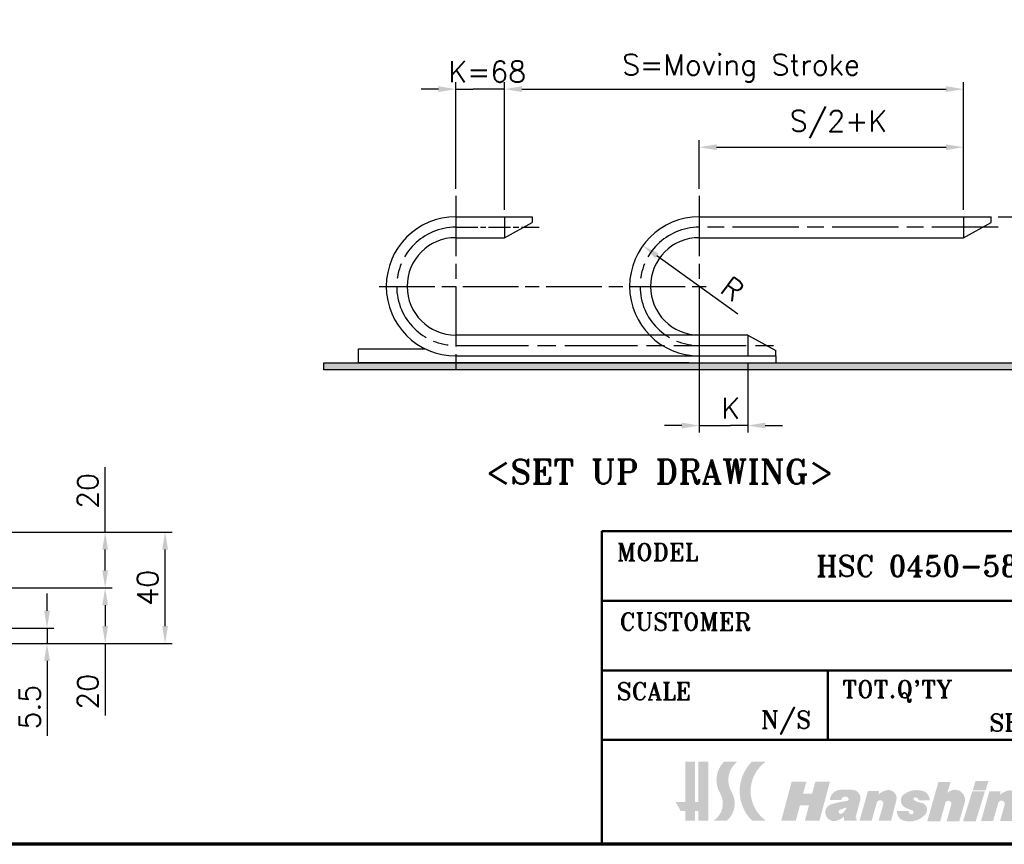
# Model space of a CAD drawing. Header units: millimetres. Extents: x 25 to 1025, y -820 to 1067.
# Tile 4 of 12: x 491 to 845, y 25 to 321. Entities that reach past the tile are written whole.
import ezdxf

# ---------------------------------------------------------------- set-up
doc = ezdxf.new("R2010")
doc.units = ezdxf.units.MM
doc.header["$LTSCALE"] = 2.5
doc.linetypes.add('CHAIN', pattern=[0.35429999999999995, 0.2362, -0.0295, 0.0591, -0.0295])
doc.layers.get('0').update_dxf_attribs({"lineweight": 25})
for name, color, linetype, lineweight in [('경계(ISO)', 7, 'Continuous', 70), ('기호(ISO)', 7, 'Continuous', 25), ('스케치 형상(ISO)', 7, 'Continuous', 25), ('제목(ISO)', 7, 'Continuous', 50), ('치수(ISO)', 7, 'Continuous', 25), ('해치 (ISO)', 3, 'Continuous', 18)]:
    doc.layers.add(name, color=color, linetype=linetype, lineweight=lineweight)
doc.styles.add('주 문자 (ISO)', font='tahoma.ttf')
doc.styles.add('한신 주석 텍스트', font='RomanT.shx')
doc.styles.add('한신치수', font='RomanS.shx')
doc.dimstyles.new('한신체인', dxfattribs={"dimscale": 2.5, "dimtxt": 3, "dimasz": 2.5, "dimexe": 1, "dimexo": 1, "dimgap": 1, "dimtad": 1, "dimrnd": 1e-08, "dimdsep": 46, "dimtxsty": '한신치수', "dimcen": 0.09, "dimdle": 10, "dimclrd": 3, "dimclre": 3, "dimclrt": 3, "dimazin": 2, "dimtfac": 1.168400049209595, "dimtmove": 0, "dimatfit": 3, "dimfxl": 0, "dimtolj": 1, "dimlwd": -1, "dimlwe": -1, "dimarcsym": 0})

# ---------------------------------------------------------------- blocks, each defined once
blk = doc.blocks.new('경계 도면틀')
at = {"layer": '경계(ISO)'}
blk.add_line((410, 10.00000000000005), (10, 10), dxfattribs=at)
blk = doc.blocks.new('제목 블록 한신체인 표제란')
at = {"layer": '해치 (ISO)'}
for points in [[(578.8855598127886, -133.0070913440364), (578.8855598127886, -127.2070913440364), (580.2855598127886, -127.2070913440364), (580.2855598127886, -133.0070913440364), (580.7855598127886, -133.0070913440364), (580.7855598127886, -127.2070913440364), (582.1855598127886, -127.2070913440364), (582.1855598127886, -135.7070913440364), (580.7855598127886, -135.7070913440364), (580.7855598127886, -134.3070913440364), (580.2855598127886, -134.3070913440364), (580.2855598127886, -135.7070913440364), (578.8855598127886, -135.7070913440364), (578.8855598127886, -134.3070913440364), (578.2361151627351, -134.3070913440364), (577.4855598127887, -133.0070913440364)], [(592.6855598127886, -135.7070913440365), (594.7855598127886, -135.7070913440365), (595.3750480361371, -133.5070913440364), (596.675048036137, -133.5070913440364), (596.0855598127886, -135.7070913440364), (598.1855598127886, -135.7070913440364), (599.6860752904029, -130.1070913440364), (597.5860752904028, -130.1070913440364), (597.1305616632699, -131.8070913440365), (595.8305616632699, -131.8070913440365), (596.2860752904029, -130.1070913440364), (594.186075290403, -130.1070913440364)], [(620.2216046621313, -131.3413157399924), (622.0747405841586, -131.3413157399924), (622.4906790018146, -129.9905162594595), (620.6375430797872, -129.9905162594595)], [(646.5809300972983, -131.2808247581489), (648.4340660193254, -131.2808247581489), (648.8500044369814, -129.930025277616), (646.9968685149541, -129.930025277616)], [(673.765548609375, -135.8005525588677), (678.0002387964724, -135.8005525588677), (678.4917728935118, -133.9995011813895), (676.2448087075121, -133.9995011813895), (677.2351065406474, -130.125030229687), (675.3144842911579, -130.125030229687)], [(618.8346897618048, -135.8005525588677), (620.6501352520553, -135.8005525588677), (621.9724967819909, -131.5060580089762), (620.1570512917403, -131.5060580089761)], [(647.0094606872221, -135.7400615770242), (645.1940151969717, -135.7400615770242), (646.5163767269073, -131.4455670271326), (648.3318222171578, -131.4455670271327)], [(666.2802856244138, -135.7400615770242), (668.0956620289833, -135.7400615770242), (668.6065279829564, -133.8681755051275), (666.7911515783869, -133.8681755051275)], [(688.7132258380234, -135.7400615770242), (686.8978494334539, -135.7400615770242), (687.408715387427, -133.8681755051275), (689.2240917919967, -133.8681755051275)]]:
    blk.add_hatch(color=7, dxfattribs=at).paths.add_polyline_path(points)
h = blk.add_hatch(color=7, dxfattribs=at)
edge = h.paths.add_edge_path()
edge.add_line((582.9855598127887, -135.7070913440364), (584.8855598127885, -135.7070913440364))
edge.add_arc((582.6992387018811, -133.2352499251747), 3.3, 311.4924651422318, 390.6839073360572)
edge.add_arc((588.396401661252, -129.8546860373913), 3.324641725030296, 127.2165836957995, 210.6839073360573, ccw=False)
edge.add_line((586.3855598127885, -127.2070913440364), (584.4855598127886, -127.2070913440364))
edge.add_arc((587.0701762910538, -129.8546860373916), 3.700000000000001, 134.310384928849, 210.3022662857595)
edge.add_arc((581.2855598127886, -133.2352499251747), 3, -55.48189215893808, 30.302266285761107, ccw=False)
h = blk.add_hatch(color=7, dxfattribs=at)
edge = h.paths.add_edge_path()
edge.add_line((588.4855598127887, -135.7070913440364), (590.4855598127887, -135.7070913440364))
edge.add_arc((593.4818074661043, -131.4570913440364), 5.200000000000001, 125.18381548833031, 234.81618451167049, ccw=False)
edge.add_line((590.4855598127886, -127.2070913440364), (588.4855598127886, -127.2070913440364))
edge.add_arc((592.6818074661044, -131.4570913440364), 5.972519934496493, 134.6353716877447, 225.3646283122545)
h = blk.add_hatch(color=7, dxfattribs=at)
edge = h.paths.add_edge_path()
edge.add_line((613.6845833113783, -135.8005525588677), (615.5446237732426, -135.8005525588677))
edge.add_line((615.5446237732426, -135.8005525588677), (616.294903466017, -133.1624995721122))
edge.add_arc((616.7190504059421, -133.2831297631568), 0.4409674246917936, -15.87610207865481, 164.1238979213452, ccw=False)
edge.add_line((617.1431973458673, -133.4037599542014), (616.4615336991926, -135.8005525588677))
edge.add_line((616.4615336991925, -135.8005525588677), (618.2954230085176, -135.8005525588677))
edge.add_line((618.2954230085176, -135.8005525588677), (618.9790811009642, -133.3967472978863))
edge.add_arc((617.446487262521, -132.7387792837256), 1.667862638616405, 336.7653479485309, 365.3220899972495)
edge.add_arc((617.6602325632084, -132.7188676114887), 1.453191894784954, 5.322089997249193, 138.548224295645)
edge.add_line((616.5710461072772, -131.7568699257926), (617.0351520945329, -130.125030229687))
edge.add_line((617.0351520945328, -130.125030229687), (615.2987393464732, -130.125030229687))
edge.add_line((615.2987393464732, -130.125030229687), (613.6845833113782, -135.8005525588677))
h = blk.add_hatch(color=7, dxfattribs=at)
edge = h.paths.add_edge_path()
edge.add_line((633.5626346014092, -132.260995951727), (635.3511772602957, -132.2609959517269))
edge.add_arc((633.7753765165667, -131.6827954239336), 1.678530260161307, 339.8506555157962, 415.660920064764)
edge.add_arc((633.3066156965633, -132.3689672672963), 2.509534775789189, 55.66092006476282, 102.5505225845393)
edge.add_arc((633.6964614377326, -134.1201387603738), 4.303575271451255, 102.5505225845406, 158.27268457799)
edge.add_arc((631.9639574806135, -133.4297347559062), 2.438574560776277, 158.2726845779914, 262.4542726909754)
edge.add_arc((632.0604522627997, -132.7012771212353), 3.173395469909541, 262.4542726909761, 348.8612562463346)
edge.add_line((635.1740681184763, -133.314331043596), (633.2825916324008, -133.314331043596))
edge.add_arc((630.7094698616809, -132.1543399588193), 2.822505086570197, 322.4703846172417, 335.73363402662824, ccw=False)
edge.add_arc((632.3360042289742, -133.4037599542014), 0.7714896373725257, 185.5092623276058, 322.4703846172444, ccw=False)
edge.add_arc((633.6840483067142, -133.2737381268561), 2.125789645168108, 120.84471607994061, 185.5092623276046, ccw=False)
edge.add_arc((632.8560371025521, -131.887197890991), 0.5108294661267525, 70.46878331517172, 120.8447160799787, ccw=False)
edge.add_arc((632.7552277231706, -132.1713826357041), 0.8123647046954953, -6.333282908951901, 70.4687833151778, ccw=False)
h = blk.add_hatch(color=7, dxfattribs=at)
edge = h.paths.add_edge_path()
edge.add_line((634.722217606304, -135.8005525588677), (636.5822580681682, -135.8005525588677))
edge.add_line((636.5822580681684, -135.8005525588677), (637.3325377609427, -133.1624995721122))
edge.add_arc((637.7566847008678, -133.2831297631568), 0.4409674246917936, -15.87610207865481, 164.1238979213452, ccw=False)
edge.add_line((638.1808316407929, -133.4037599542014), (637.4991679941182, -135.8005525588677))
edge.add_line((637.4991679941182, -135.8005525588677), (639.3330573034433, -135.8005525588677))
edge.add_line((639.3330573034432, -135.8005525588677), (640.0167153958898, -133.3967472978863))
edge.add_arc((638.4841215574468, -132.7387792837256), 1.667862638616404, 336.7653479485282, 365.3220899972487)
edge.add_arc((638.697866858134, -132.7188676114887), 1.453191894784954, 5.322089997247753, 138.548224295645)
edge.add_line((637.6086804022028, -131.7568699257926), (638.0727863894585, -130.125030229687))
edge.add_line((638.0727863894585, -130.125030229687), (636.336373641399, -130.125030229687))
edge.add_line((636.336373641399, -130.125030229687), (634.722217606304, -135.8005525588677))
h = blk.add_hatch(color=7, dxfattribs=at)
edge = h.paths.add_edge_path()
edge.add_line((659.7275868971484, -133.314331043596), (661.6190633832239, -133.314331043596))
edge.add_arc((658.5054475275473, -132.7012771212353), 3.173395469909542, 262.45427269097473, 348.8612562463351, ccw=False)
edge.add_arc((658.4089527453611, -133.4297347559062), 2.438574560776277, 158.2726845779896, 262.4542726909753, ccw=False)
edge.add_arc((660.1414567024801, -134.1201387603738), 4.303575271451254, 102.55052258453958, 158.2726845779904, ccw=False)
edge.add_arc((659.7516109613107, -132.3689672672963), 2.509534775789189, 55.66092006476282, 102.55052258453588, ccw=False)
edge.add_arc((660.2203717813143, -131.6827954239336), 1.678530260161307, -20.149344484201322, 55.660920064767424, ccw=False)
edge.add_line((661.7961725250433, -132.260995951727), (660.0076298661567, -132.260995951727))
edge.add_arc((659.2002229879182, -132.1713826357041), 0.8123647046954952, 353.6667170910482, 430.4687833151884)
edge.add_arc((659.3010323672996, -131.887197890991), 0.5108294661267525, 70.46878331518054, 120.8447160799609)
edge.add_arc((660.1290435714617, -133.2737381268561), 2.125789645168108, 120.8447160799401, 185.5092623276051)
edge.add_arc((658.7809994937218, -133.4037599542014), 0.7714896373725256, 185.5092623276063, 322.4703846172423)
edge.add_arc((657.1544651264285, -132.1543399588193), 2.822505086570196, 322.4703846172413, 335.7336340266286)
h = blk.add_hatch(color=7, dxfattribs=at)
edge = h.paths.add_edge_path()
edge.add_line((679.3100394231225, -131.4486201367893), (679.0344103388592, -132.5269996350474))
edge.add_line((679.0344103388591, -132.5269996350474), (679.7131174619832, -132.5269996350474))
edge.add_line((679.7131174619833, -132.5269996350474), (679.1722248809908, -134.6432039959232))
edge.add_arc((679.8751337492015, -134.8228644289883), 0.7255058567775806, 165.662409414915, 251.3911960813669)
edge.add_arc((680.6099023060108, -132.640653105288), 3.028098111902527, 251.3911960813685, 270)
edge.add_line((680.6099023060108, -135.6687512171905), (681.3118092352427, -135.6687512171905))
edge.add_line((681.3118092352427, -135.6687512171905), (681.6755039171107, -134.3992163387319))
edge.add_line((681.6755039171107, -134.3992163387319), (681.1657435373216, -134.3245827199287))
edge.add_arc((681.1954337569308, -134.1217934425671), 0.2049512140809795, 164.7348656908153, 261.6705490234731, ccw=False)
edge.add_line((680.9977136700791, -134.0678326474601), (681.4182302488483, -132.5269996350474))
edge.add_line((681.4182302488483, -132.5269996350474), (682.2451354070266, -132.5269996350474))
edge.add_line((682.2451354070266, -132.5269996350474), (682.5207644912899, -131.4486201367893))
edge.add_line((682.5207644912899, -131.4486201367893), (681.7147610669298, -131.4486201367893))
edge.add_line((681.7147610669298, -131.4486201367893), (682.0759887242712, -130.125030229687))
edge.add_line((682.0759887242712, -130.125030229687), (680.3384307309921, -130.125030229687))
edge.add_line((680.3384307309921, -130.125030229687), (679.9772030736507, -131.4486201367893))
edge.add_line((679.9772030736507, -131.4486201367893), (679.3100394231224, -131.4486201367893))
h = blk.add_hatch(color=7, dxfattribs=at)
edge = h.paths.add_edge_path(flags=0)
edge.add_arc((684.6264105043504, -133.1862671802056), 0.3790689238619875, 27.34228327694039, 108.5514228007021)
edge.add_arc((684.7946125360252, -133.6874746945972), 0.9077473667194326, 108.5514228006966, 206.0994410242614)
edge.add_arc((684.2850646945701, -133.9370934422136), 0.3403422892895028, 206.0994410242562, 280.5532295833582)
edge.add_arc((684.1874692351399, -133.4132320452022), 0.8732171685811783, 280.5532295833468, 387.3422832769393)
edge = h.paths.add_edge_path()
edge.add_line((684.6563119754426, -135.7400615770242), (686.2760035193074, -135.7400615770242))
edge.add_line((686.2760035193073, -135.7400615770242), (687.7221566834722, -130.0927596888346))
edge.add_line((687.7221566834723, -130.0927596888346), (686.0012344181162, -130.0927596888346))
edge.add_line((686.001234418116, -130.0927596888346), (685.5738834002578, -131.887197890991))
edge.add_arc((684.4507949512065, -132.7248882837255), 1.401089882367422, 36.7185598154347, 127.3581428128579)
edge.add_arc((686.0316001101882, -134.7956290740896), 4.006260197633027, 127.3581428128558, 167.6690583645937)
edge.add_arc((683.6852413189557, -134.2827126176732), 1.604493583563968, 167.6690583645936, 229.9230846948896)
edge.add_arc((683.3275389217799, -134.70784540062), 1.048895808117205, 229.9230846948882, 280.231560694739)
edge.add_arc((682.9796211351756, -132.7802923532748), 3.007596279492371, 280.2315606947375, 306.9859048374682)
edge.add_line((684.78904680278, -135.1827107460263), (684.6563119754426, -135.7400615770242))
h = blk.add_hatch(color=7, dxfattribs=at)
edge = h.paths.add_edge_path(flags=0)
edge.add_arc((600.3067236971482, -133.1335576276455), 1.907582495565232, 306.1770774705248, 339.9442206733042)
edge.add_line((602.098628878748, -133.7877340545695), (601.1449978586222, -134.1332632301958))
edge.add_arc((601.2502898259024, -134.4238600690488), 0.3090840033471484, 109.9169737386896, 306.1770774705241)
edge = h.paths.add_edge_path()
edge.add_line((601.7162282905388, -135.7070913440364), (603.4903233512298, -135.7070913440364))
edge.add_line((603.4903233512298, -135.7070913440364), (603.5539582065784, -135.4696028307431))
edge.add_arc((603.6109261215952, -135.2569956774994), 0.2201071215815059, 165.0000000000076, 254.9999999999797, ccw=False)
edge.add_line((603.3983189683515, -135.2000277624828), (604.0416792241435, -132.7989746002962))
edge.add_arc((602.8679866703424, -132.4844846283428), 1.21509594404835, 345.0000000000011, 450)
edge.add_line((602.8679866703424, -131.2693886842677), (601.2580183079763, -131.2693886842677))
edge.add_arc((601.2580183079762, -132.8461382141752), 1.576749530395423, 90, 175.5251169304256)
edge.add_line((599.6860752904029, -132.7231169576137), (601.3167631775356, -132.7231169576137))
edge.add_arc((601.8643550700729, -132.7842949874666), 0.5509987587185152, 22.510015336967, 173.6252393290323, ccw=False)
edge.add_arc((602.1897205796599, -132.6494575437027), 0.1988001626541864, -81.62602272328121, 22.510015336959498, ccw=False)
edge.add_arc((604.9439698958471, -151.3599966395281), 18.71336953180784, 98.37397727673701, 105.5458744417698)
edge.add_arc((600.2597206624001, -134.5215042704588), 1.235468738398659, 105.5458744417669, 281.281709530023)
edge.add_arc((599.998998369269, -133.2145454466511), 2.568179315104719, 281.2817095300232, 311.963461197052)
edge.add_line((601.7162282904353, -135.124170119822), (601.7162282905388, -135.7070913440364))
h = blk.add_hatch(color=7, dxfattribs=at)
edge = h.paths.add_edge_path()
edge.add_line((605.1586295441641, -131.4486853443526), (606.7671673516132, -131.4486853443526))
edge.add_line((606.7671673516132, -131.4486853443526), (606.6652177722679, -131.9244500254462))
edge.add_arc((608.605409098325, -134.3057543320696), 3.07163679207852, 105.45909696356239, 129.1717679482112, ccw=False)
edge.add_arc((608.1001631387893, -132.478832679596), 1.176137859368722, -14.337590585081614, 105.45909696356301, ccw=False)
edge.add_line((609.2396683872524, -132.7700852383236), (608.4889824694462, -135.7070913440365))
edge.add_line((608.4889824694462, -135.7070913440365), (606.691542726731, -135.7070913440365))
edge.add_line((606.691542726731, -135.7070913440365), (607.3788648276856, -133.2904030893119))
edge.add_arc((606.8927341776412, -133.2619131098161), 0.4869647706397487, 356.645982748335, 524.1238979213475)
edge.add_line((606.4243444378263, -133.1286999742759), (605.6910329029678, -135.7070913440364))
edge.add_line((605.6910329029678, -135.7070913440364), (603.9475107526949, -135.7070913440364))
edge.add_line((603.9475107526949, -135.7070913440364), (605.1586295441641, -131.4486853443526))
h = blk.add_hatch(color=7, dxfattribs=at)
edge = h.paths.add_edge_path()
edge.add_arc((611.3997763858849, -134.4040966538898), 0.3919692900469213, 165.4696428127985, 269.3199450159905)
edge.add_arc((611.3988223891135, -134.4844687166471), 0.311591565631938, 269.3199450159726, 434.6146394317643)
edge.add_arc((613.0627926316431, -128.4374284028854), 5.960209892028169, 244.87448421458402, 254.6146394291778, ccw=False)
edge.add_arc((611.0078744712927, -132.8191281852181), 1.120583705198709, 127.0220652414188, 244.8744842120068, ccw=False)
edge.add_arc((612.1647565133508, -134.3531330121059), 3.041923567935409, 69.38153505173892, 127.02206524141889, ccw=False)
edge.add_arc((612.9105084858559, -132.3710318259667), 0.9241721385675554, 51.52788990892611, 69.38153505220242, ccw=False)
edge.add_arc((612.5718010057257, -132.7972711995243), 1.468600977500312, -0.06645623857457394, 51.527889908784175, ccw=False)
edge.add_line((614.0404009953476, -132.7989746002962), (612.5032463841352, -132.7989746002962))
edge.add_arc((611.6510760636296, -133.2080407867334), 0.9452668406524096, 25.64234092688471, 62.04913768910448)
edge.add_arc((611.9776971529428, -132.592482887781), 0.2484219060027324, 62.04913768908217, 242.0491376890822)
edge.add_arc((613.2824919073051, -130.1334355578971), 3.032196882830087, 242.0491376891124, 261.0483130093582)
edge.add_arc((612.6533373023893, -134.127556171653), 1.011172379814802, -41.773389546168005, 81.04831300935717, ccw=False)
edge.add_arc((611.139988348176, -132.7757302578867), 3.040373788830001, 254.6106971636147, 318.22661045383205, ccw=False)
edge.add_arc((610.6905958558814, -134.4084299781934), 1.346956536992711, 175.6282231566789, 254.6106971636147, ccw=False)
edge.add_line((609.3475583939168, -134.3057543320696), (611.0203442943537, -134.3057543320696))
h = blk.add_hatch(color=7, dxfattribs=at)
edge = h.paths.add_edge_path()
edge.add_arc((624.3588127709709, -133.3100800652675), 0.4869647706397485, 356.6459827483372, 524.1238979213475)
edge.add_line((623.890423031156, -133.1768669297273), (623.1571114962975, -135.7552582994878))
edge.add_line((623.1571114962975, -135.7552582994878), (621.4135893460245, -135.7552582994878))
edge.add_line((621.4135893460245, -135.7552582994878), (622.6247081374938, -131.496852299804))
edge.add_line((622.6247081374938, -131.496852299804), (624.233245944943, -131.496852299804))
edge.add_line((624.233245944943, -131.496852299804), (624.1312963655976, -131.9726169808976))
edge.add_arc((626.0714876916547, -134.353921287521), 3.07163679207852, 105.45909696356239, 129.1717679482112, ccw=False)
edge.add_arc((625.5662417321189, -132.5269996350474), 1.176137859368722, -14.337590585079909, 105.45909696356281, ccw=False)
edge.add_line((626.7057469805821, -132.818252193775), (625.955061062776, -135.7552582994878))
edge.add_line((625.955061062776, -135.7552582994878), (624.1576213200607, -135.7552582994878))
edge.add_line((624.1576213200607, -135.7552582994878), (624.8449434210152, -133.3385700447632))
h = blk.add_hatch(color=7, dxfattribs=at)
edge = h.paths.add_edge_path(flags=0)
edge.add_arc((641.609778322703, -133.1335576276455), 1.907582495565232, 306.1770774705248, 339.9442206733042)
edge.add_line((643.4016835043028, -133.7877340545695), (642.4480524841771, -134.1332632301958))
edge.add_arc((642.5533444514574, -134.4238600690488), 0.3090840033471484, 109.9169737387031, 306.1770774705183)
edge = h.paths.add_edge_path()
edge.add_arc((644.1710412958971, -132.4844846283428), 1.215095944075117, 345.0000000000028, 450)
edge.add_line((644.1710412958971, -131.2693886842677), (642.561072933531, -131.2693886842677))
edge.add_arc((642.5610729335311, -132.8461382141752), 1.576749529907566, 90, 175.5251169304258)
edge.add_line((640.9891299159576, -132.7231169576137), (642.6198178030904, -132.7231169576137))
edge.add_arc((643.1674096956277, -132.7842949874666), 0.5509987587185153, 22.510015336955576, 173.6252393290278, ccw=False)
edge.add_arc((643.4927752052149, -132.6494575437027), 0.1988001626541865, -81.62602272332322, 22.51001533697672, ccw=False)
edge.add_arc((646.247024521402, -151.3599966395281), 18.71336953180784, 98.3739772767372, 105.54587444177)
edge.add_arc((641.562775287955, -134.5215042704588), 1.235468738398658, 105.5458744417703, 281.2817095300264)
edge.add_arc((641.3020529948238, -133.2145454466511), 2.568179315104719, 281.2817095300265, 311.9634611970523)
edge.add_line((643.0192829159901, -135.124170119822), (643.0192829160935, -135.7070913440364))
edge.add_line((643.0192829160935, -135.7070913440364), (644.7933779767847, -135.7070913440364))
edge.add_line((644.7933779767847, -135.7070913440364), (644.8570128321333, -135.4696028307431))
edge.add_arc((644.91398074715, -135.2569956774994), 0.2201071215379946, 165.0000000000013, 254.9999999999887, ccw=False)
edge.add_line((644.7013735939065, -135.2000277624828), (645.3447338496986, -132.7989746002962))
h = blk.add_hatch(color=7, dxfattribs=at)
edge = h.paths.add_edge_path()
edge.add_line((648.9385564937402, -131.4236890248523), (650.5470943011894, -131.4236890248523))
edge.add_line((650.5470943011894, -131.4236890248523), (650.4451447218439, -131.8994537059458))
edge.add_arc((652.3415039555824, -134.3158092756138), 3.071636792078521, 102.67578741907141, 128.124872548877, ccw=False)
edge.add_arc((651.9255671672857, -132.4665086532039), 1.176137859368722, -14.33759058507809, 102.67578741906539, ccw=False)
edge.add_line((653.065072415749, -132.7577612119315), (652.3143864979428, -135.6947673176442))
edge.add_line((652.3143864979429, -135.6947673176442), (650.5169467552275, -135.6947673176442))
edge.add_line((650.5169467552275, -135.6947673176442), (651.1784601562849, -133.2708874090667))
edge.add_arc((650.6929345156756, -133.2334769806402), 0.4869647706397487, 355.5939858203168, 524.7348656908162)
edge.add_line((650.2231509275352, -133.1052659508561), (649.5164369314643, -135.6947673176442))
edge.add_line((649.5164369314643, -135.6947673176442), (647.7729147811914, -135.6947673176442))
edge.add_line((647.7729147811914, -135.6947673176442), (648.9385564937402, -131.4236890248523))
h = blk.add_hatch(color=7, dxfattribs=at)
edge = h.paths.add_edge_path(flags=0)
edge.add_arc((663.9011787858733, -134.196402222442), 0.3638277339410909, 206.8671796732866, 308.4014125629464)
edge.add_arc((663.030687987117, -133.0981717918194), 1.76520716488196, 308.4014125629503, 371.1188355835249)
edge.add_arc((664.3622503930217, -132.836475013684), 0.408172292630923, 11.11883558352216, 118.2068095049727)
edge.add_arc((664.8372868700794, -133.7221615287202), 1.41320973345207, 118.2068095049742, 206.8671796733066)
edge = h.paths.add_edge_path()
edge.add_arc((662.8923265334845, -134.6430659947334), 1.099325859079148, 193.9185153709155, 245.2402045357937)
edge.add_arc((663.6308429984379, -133.0418200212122), 2.86267359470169, 245.2402045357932, 361.4115331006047)
edge.add_arc((664.7069778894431, -133.0153031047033), 1.786212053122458, 1.411533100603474, 89.82538728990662)
edge.add_arc((664.7033849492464, -134.1942532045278), 2.965167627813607, 89.82538728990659, 193.9185153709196)
h = blk.add_hatch(color=7, dxfattribs=at)
edge = h.paths.add_edge_path()
edge.add_line((669.3401537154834, -133.8849666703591), (671.0830371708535, -133.8849666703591))
edge.add_line((671.0830371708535, -133.8849666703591), (670.6591633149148, -135.4381012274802))
edge.add_arc((668.7025333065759, -134.9041073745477), 2.028188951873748, 264.33877723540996, 344.73486569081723, ccw=False)
edge.add_line((668.5024600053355, -136.9224039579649), (668.7990433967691, -136.1315149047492))
edge.add_arc((668.5803458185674, -135.134831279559), 1.020395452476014, 282.3760056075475, 338.4014193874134)
edge.add_line((669.5290948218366, -135.5104403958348), (668.730601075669, -135.5104403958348))
edge.add_line((668.730601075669, -135.5104403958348), (669.3401537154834, -133.8849666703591))
at = {"layer": '제목(ISO)'}
for p, q in [((566.8855598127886, -139.1020667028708), (566.8855598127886, -94.10206670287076)), ((566.8855598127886, -94.10206670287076), (696.8855598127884, -94.1020667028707)), ((664.3855598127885, -94.10206670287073), (664.3855598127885, -124.1020667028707)), ((696.8855598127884, -94.1020667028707), (696.8855598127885, -139.1020667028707)), ((566.8855598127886, -104.1020667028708), (696.8855598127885, -104.1020667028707)), ((631.8855598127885, -104.1020667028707), (631.8855598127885, -124.1020667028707)), ((566.8855598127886, -114.1020667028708), (696.8855598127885, -114.1020667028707)), ((599.3855598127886, -114.1020667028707), (599.3855598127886, -124.1020667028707)), ((566.8855598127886, -124.1020667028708), (696.8855598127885, -124.1020667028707)), ((696.8855598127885, -139.1020667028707), (566.8855598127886, -139.1020667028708))]:
    blk.add_line(p, q, dxfattribs=at)
at = {"layer": '제목(ISO)', "attachment_point": 5, "style": '주 문자 (ISO)'}
for s, insert, char_height in [('\\fRomanT|b0|i0;\\H2.5000;MODEL', (574.8855598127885, -97.10206670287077), 2.5), ('\\fRomanT|b0|i0;\\H2.5000;APPR. BY', (675.3855598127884, -97.10206670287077), 2.5), ('\\fRomanT|b0|i0;\\H3.0000;HSC 0450-58C 150R', (619.8855598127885, -99.10206670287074), 3.00000011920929), ('\\fRomanT|b0|i0;\\H2.5000;CUSTOMER', (578.8855598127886, -107.1020667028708), 2.5), ('\\fRomanT|b0|i0;\\H2.5000;DATE', (637.8855598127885, -107.1020667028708), 2.5), ('\\fRomanT|b0|i0;\\H2.5000;CHECKED BY', (678.3855598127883, -107.1020667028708), 2.5), ('\\fRomanT|b0|i0;\\H2.9928;2015-10-15', (649.3855598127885, -111.6020667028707), 2.992753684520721), ('\\fRomanT|b0|i0;\\H2.5000;SCALE', (574.3855598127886, -117.1020667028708), 2.5), ("\\fRomanT|b0|i0;\\H2.5000;TOT.Q'TY", (609.3855598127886, -117.1020667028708), 2.5), ('\\fRomanT|b0|i0;\\H2.5000;WEIGHT', (640.3855598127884, -117.1020667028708), 2.5), ('\\fRomanT|b0|i0;\\H2.5000;DWN BY', (673.8855598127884, -117.1020667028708), 2.5), ('\\fRomanT|b0|i0;\\H2.5000;N/S', (593.3855598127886, -121.6020667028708), 2.5), ('\\fRomanT|b0|i0;\\H2.5000;SET', (625.8855598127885, -121.6020667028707), 2.5), ('\\fRomanT|b0|i0;\\H2.5000;KG', (658.3855598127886, -121.6020667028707), 2.5)]:
    blk.add_mtext(s, dxfattribs=dict(at, insert=insert, char_height=char_height))
blk = doc.blocks.new('*D12')
at = {"layer": 'Defpoints', "color": 0, "transparency": 16777216}
for p in [(714.7369080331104, 240.1419430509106), (734.9999590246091, 225.4992395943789)]:
    blk.add_point(p, dxfattribs=at)
at = {"layer": '치수(ISO)', "color": 3, "transparency": 16777216}
blk.add_line((748.8637067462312, 215.4808693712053), (719.802670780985, 236.4812671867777), dxfattribs=at)
blk.add_solid([(720.4127834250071, 237.3255609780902), (719.1925581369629, 235.6369733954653), (714.7369080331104, 240.1419430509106)], dxfattribs=at)
at = {"layer": '치수(ISO)', "color": 3, "transparency": 16777216, "insert": (744.8533704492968, 226.089941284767), "char_height": 7.5, "attachment_point": 5, "rotation": 324.1469675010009, "style": '한신치수'}
blk.add_mtext('\\A1; R', dxfattribs=at)
blk = doc.blocks.new('*D13')
at = {"layer": 'Defpoints', "color": 0, "transparency": 16777216}
for p in [(734.9999590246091, 200.4992395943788), (752.4999590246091, 200.4992395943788), (752.4999590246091, 175.4992395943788)]:
    blk.add_point(p, dxfattribs=at)
at = {"layer": '치수(ISO)', "color": 3, "transparency": 16777216}
for p, q in [((734.9999590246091, 197.9992395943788), (734.9999590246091, 172.9992395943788)), ((752.4999590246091, 197.9992395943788), (752.4999590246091, 172.9992395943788)), ((728.7499590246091, 175.4992395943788), (722.4999590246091, 175.4992395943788)), ((734.9999590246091, 175.4992395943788), (741.2499590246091, 175.4992395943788)), ((741.2499590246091, 175.4992395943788), (746.2499590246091, 175.4992395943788)), ((752.4999590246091, 175.4992395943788), (746.2499590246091, 175.4992395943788)), ((758.7499590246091, 175.4992395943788), (764.9999590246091, 175.4992395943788))]:
    blk.add_line(p, q, dxfattribs=at)
for points in [[(728.7499590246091, 176.5409062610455), (728.7499590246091, 174.4575729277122), (734.9999590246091, 175.4992395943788)], [(758.7499590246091, 176.5409062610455), (758.7499590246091, 174.4575729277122), (752.4999590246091, 175.4992395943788)]]:
    blk.add_solid(points, dxfattribs=at)
at = {"layer": '치수(ISO)', "color": 3, "transparency": 16777216, "insert": (743.7499590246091, 181.7492395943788), "char_height": 7.5, "attachment_point": 5, "style": '한신치수'}
blk.add_mtext('\\A1; K', dxfattribs=at)
blk = doc.blocks.new('*D14')
at = {"layer": 'Defpoints', "color": 0, "transparency": 16777216}
for p in [(839.9999590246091, 250.4992395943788), (872.2283837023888, 250.4992395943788), (862.4999590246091, 197.9992395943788)]:
    blk.add_point(p, dxfattribs=at)
at = {"layer": '치수(ISO)', "color": 3, "transparency": 16777216}
for p, q in [((842.4999590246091, 250.4992395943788), (874.7283837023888, 250.4992395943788)), ((872.2283837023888, 204.2492395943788), (872.2283837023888, 244.2492395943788)), ((864.9999590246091, 197.9992395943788), (874.7283837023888, 197.9992395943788))]:
    blk.add_line(p, q, dxfattribs=at)
for points in [[(871.1867170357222, 244.2492395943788), (873.2700503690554, 244.2492395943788), (872.2283837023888, 250.4992395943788)], [(871.1867170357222, 204.2492395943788), (873.2700503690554, 204.2492395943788), (872.2283837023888, 197.9992395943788)]]:
    blk.add_solid(points, dxfattribs=at)
at = {"layer": '치수(ISO)', "color": 3, "transparency": 16777216, "insert": (865.9783837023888, 224.2492395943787), "char_height": 7.5, "attachment_point": 5, "rotation": 90, "style": '한신치수'}
blk.add_mtext('\\A1; H', dxfattribs=at)
blk = doc.blocks.new('*D15')
at = {"layer": 'Defpoints', "color": 0, "transparency": 16777216}
for p in [(647.4999590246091, 296.3837923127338), (647.4999590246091, 257.9992395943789), (664.9999590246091, 250.4992395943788)]:
    blk.add_point(p, dxfattribs=at)
at = {"layer": '치수(ISO)', "color": 3, "transparency": 16777216}
for p, q in [((647.4999590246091, 260.4992395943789), (647.4999590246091, 298.8837923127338)), ((664.9999590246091, 252.9992395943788), (664.9999590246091, 298.8837923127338)), ((641.2499590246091, 296.3837923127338), (634.9999590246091, 296.3837923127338)), ((647.4999590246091, 296.3837923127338), (653.7499590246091, 296.3837923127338)), ((658.7499590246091, 296.3837923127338), (653.7499590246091, 296.3837923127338)), ((664.9999590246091, 296.3837923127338), (658.7499590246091, 296.3837923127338)), ((671.2499590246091, 296.3837923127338), (677.4999590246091, 296.3837923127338))]:
    blk.add_line(p, q, dxfattribs=at)
for points in [[(641.2499590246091, 297.4254589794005), (641.2499590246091, 295.3421256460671), (647.4999590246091, 296.3837923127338)], [(671.2499590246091, 297.4254589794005), (671.2499590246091, 295.3421256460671), (664.9999590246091, 296.3837923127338)]]:
    blk.add_solid(points, dxfattribs=at)
at = {"layer": '치수(ISO)', "color": 3, "transparency": 16777216, "insert": (656.2499590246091, 302.6337923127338), "char_height": 7.5, "attachment_point": 5, "style": '한신치수'}
blk.add_mtext('\\A1; K=68', dxfattribs=at)
blk = doc.blocks.new('*D16')
at = {"layer": 'Defpoints', "color": 0, "transparency": 16777216}
for p in [(829.9999590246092, 275.4992395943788), (734.9999590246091, 257.9992395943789), (829.9999590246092, 250.4992395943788)]:
    blk.add_point(p, dxfattribs=at)
at = {"layer": '치수(ISO)', "color": 3, "transparency": 16777216}
for p, q in [((734.9999590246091, 260.4992395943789), (734.9999590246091, 277.9992395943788)), ((829.9999590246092, 252.9992395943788), (829.9999590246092, 277.9992395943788)), ((741.2499590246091, 275.4992395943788), (823.7499590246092, 275.4992395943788))]:
    blk.add_line(p, q, dxfattribs=at)
for points in [[(741.2499590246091, 276.5409062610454), (741.2499590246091, 274.4575729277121), (734.9999590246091, 275.4992395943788)], [(823.7499590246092, 276.5409062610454), (823.7499590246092, 274.4575729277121), (829.9999590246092, 275.4992395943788)]]:
    blk.add_solid(points, dxfattribs=at)
at = {"layer": '치수(ISO)', "color": 3, "transparency": 16777216, "insert": (782.4999590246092, 283.7135253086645), "char_height": 7.5, "attachment_point": 5, "style": '한신치수'}
blk.add_mtext('\\A1; S/2+K', dxfattribs=at)
blk = doc.blocks.new('*D19')
at = {"layer": 'Defpoints', "color": 0, "transparency": 16777216}
for p in [(383.2606648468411, 117.1581150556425), (521.4402898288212, 117.1581150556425), (463.1529689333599, 97.15811505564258)]:
    blk.add_point(p, dxfattribs=at)
at = {"layer": '치수(ISO)', "color": 3, "transparency": 16777216}
for p, q in [((385.7606648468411, 117.1581150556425), (523.9402898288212, 117.1581150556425)), ((521.4402898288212, 110.9081150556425), (521.4402898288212, 103.4081150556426)), ((465.6529689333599, 97.15811505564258), (523.9402898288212, 97.15811505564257)), ((521.4402898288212, 97.15811505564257), (521.4402898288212, 71.24155134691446))]:
    blk.add_line(p, q, dxfattribs=at)
for points in [[(520.3986231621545, 110.9081150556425), (522.4819564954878, 110.9081150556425), (521.4402898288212, 117.1581150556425)], [(520.3986231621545, 103.4081150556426), (522.4819564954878, 103.4081150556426), (521.4402898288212, 97.15811505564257)]]:
    blk.add_solid(points, dxfattribs=at)
at = {"layer": '치수(ISO)', "color": 3, "transparency": 16777216, "insert": (515.1902898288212, 79.81297991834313), "char_height": 7.5, "attachment_point": 5, "rotation": 90, "style": '한신치수'}
blk.add_mtext('\\A1;20', dxfattribs=at)
blk = doc.blocks.new('*D21')
at = {"layer": 'Defpoints', "color": 0, "transparency": 16777216}
for p in [(463.1529689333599, 102.6581150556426), (463.1529689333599, 97.15811505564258), (500.5344851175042, 97.15811505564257)]:
    blk.add_point(p, dxfattribs=at)
at = {"layer": '치수(ISO)', "color": 3, "transparency": 16777216}
for p, q in [((500.5344851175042, 108.9081150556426), (500.5344851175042, 115.1581150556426)), ((465.6529689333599, 102.6581150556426), (503.0344851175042, 102.6581150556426)), ((500.5344851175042, 102.6581150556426), (500.5344851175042, 97.15811505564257)), ((465.6529689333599, 97.15811505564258), (503.0344851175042, 97.15811505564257)), ((500.5344851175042, 90.90811505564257), (500.5344851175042, 63.94382934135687))]:
    blk.add_line(p, q, dxfattribs=at)
for points in [[(499.4928184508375, 108.9081150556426), (501.5761517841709, 108.9081150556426), (500.5344851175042, 102.6581150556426)], [(499.4928184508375, 90.90811505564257), (501.5761517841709, 90.90811505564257), (500.5344851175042, 97.15811505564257)]]:
    blk.add_solid(points, dxfattribs=at)
at = {"layer": '치수(ISO)', "color": 3, "transparency": 16777216, "insert": (494.2844851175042, 74.3009721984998), "char_height": 7.5, "attachment_point": 5, "rotation": 90, "style": '한신치수'}
blk.add_mtext('\\A1;5.5', dxfattribs=at)
blk = doc.blocks.new('*D39')
at = {"layer": 'Defpoints', "color": 0, "transparency": 16777216}
for p in [(401.1529689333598, 137.1581150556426), (521.4402898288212, 137.1581150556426), (412.6529689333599, 117.1581150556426)]:
    blk.add_point(p, dxfattribs=at)
at = {"layer": '치수(ISO)', "color": 3, "transparency": 16777216}
for p, q in [((521.4402898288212, 137.1581150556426), (521.4402898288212, 160.5509721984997)), ((403.6529689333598, 137.1581150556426), (523.9402898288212, 137.1581150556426)), ((521.4402898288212, 123.4081150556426), (521.4402898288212, 130.9081150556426)), ((415.1529689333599, 117.1581150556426), (523.9402898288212, 117.1581150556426))]:
    blk.add_line(p, q, dxfattribs=at)
for points in [[(520.3986231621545, 130.9081150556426), (522.4819564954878, 130.9081150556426), (521.4402898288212, 137.1581150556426)], [(520.3986231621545, 123.4081150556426), (522.4819564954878, 123.4081150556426), (521.4402898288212, 117.1581150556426)]]:
    blk.add_solid(points, dxfattribs=at)
at = {"layer": '치수(ISO)', "color": 3, "transparency": 16777216, "insert": (515.1902898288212, 151.9795436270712), "char_height": 7.5, "attachment_point": 5, "rotation": 90, "style": '한신치수'}
blk.add_mtext('\\A1;20', dxfattribs=at)
blk = doc.blocks.new('*D40')
at = {"layer": 'Defpoints', "color": 0, "transparency": 16777216}
for p in [(401.1529689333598, 137.1581150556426), (542.9765983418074, 137.1581150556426), (463.1529689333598, 97.15811505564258)]:
    blk.add_point(p, dxfattribs=at)
at = {"layer": '치수(ISO)', "color": 3, "transparency": 16777216}
for p, q in [((403.6529689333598, 137.1581150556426), (545.4765983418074, 137.1581150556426)), ((542.9765983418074, 103.4081150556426), (542.9765983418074, 130.9081150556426)), ((465.6529689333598, 97.15811505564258), (545.4765983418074, 97.15811505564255))]:
    blk.add_line(p, q, dxfattribs=at)
for points in [[(541.9349316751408, 130.9081150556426), (544.018265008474, 130.9081150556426), (542.9765983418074, 137.1581150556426)], [(541.9349316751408, 103.4081150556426), (544.018265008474, 103.4081150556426), (542.9765983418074, 97.15811505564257)]]:
    blk.add_solid(points, dxfattribs=at)
at = {"layer": '치수(ISO)', "color": 3, "transparency": 16777216, "insert": (536.7265983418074, 117.1581150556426), "char_height": 7.5, "attachment_point": 5, "rotation": 90, "style": '한신치수'}
blk.add_mtext('\\A1;40', dxfattribs=at)
blk = doc.blocks.new('*D49')
at = {"layer": 'Defpoints', "color": 0, "transparency": 16777216}
for p in [(829.9999590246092, 296.3837923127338), (664.9999590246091, 250.4992395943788), (829.9999590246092, 250.4992395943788)]:
    blk.add_point(p, dxfattribs=at)
at = {"layer": '치수(ISO)', "color": 3, "transparency": 16777216}
for p, q in [((664.9999590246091, 252.9992395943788), (664.9999590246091, 298.8837923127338)), ((829.9999590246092, 252.9992395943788), (829.9999590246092, 298.8837923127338)), ((671.2499590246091, 296.3837923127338), (823.7499590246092, 296.3837923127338))]:
    blk.add_line(p, q, dxfattribs=at)
for points in [[(671.2499590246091, 297.4254589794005), (671.2499590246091, 295.3421256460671), (664.9999590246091, 296.3837923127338)], [(823.7499590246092, 297.4254589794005), (823.7499590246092, 295.3421256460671), (829.9999590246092, 296.3837923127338)]]:
    blk.add_solid(points, dxfattribs=at)
at = {"layer": '치수(ISO)', "color": 3, "transparency": 16777216, "insert": (747.4999590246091, 303.8837923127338), "char_height": 7.5, "attachment_point": 5, "style": '한신치수'}
blk.add_mtext('\\A1; S=Moving Stroke', dxfattribs=at)

msp = doc.modelspace()

# ---------------------------------------------------------------- hatches: boundary and pattern name
at = {"layer": '해치 (ISO)'}
msp.add_hatch(color=7, dxfattribs=at).paths.add_polyline_path([(599.9999590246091, 197.9992395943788), (599.9999590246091, 195.4992395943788), (862.4999590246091, 195.4992395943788), (862.4999590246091, 197.9992395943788)])

# ---------------------------------------------------------------- linework, layer by layer
at = {"layer": '스케치 형상(ISO)', "color": 1, "linetype": 'CHAIN', "ltscale": 36.69207000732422}
for p, q in [((647.4999590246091, 257.9992395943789), (647.4999590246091, 192.9992395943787)), ((734.9999590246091, 257.9992395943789), (734.9999590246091, 192.9992395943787))]:
    msp.add_line(p, q, dxfattribs=at)
at = {"layer": '스케치 형상(ISO)'}
for p, q in [((647.4999590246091, 250.4992395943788), (674.9999590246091, 250.4992395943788)), ((647.4999590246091, 250.4992395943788), (647.4999590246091, 242.9992395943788)), ((664.9999590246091, 250.4992395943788), (664.9999590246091, 242.9992395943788)), ((664.9999590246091, 242.9992395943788), (674.9999590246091, 248.4992395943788)), ((674.9999590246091, 250.4992395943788), (674.9999590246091, 248.4992395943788)), ((734.9999590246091, 250.4992395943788), (839.9999590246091, 250.4992395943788)), ((829.9999590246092, 250.4992395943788), (829.9999590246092, 242.9992395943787)), ((829.9999590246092, 242.9992395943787), (839.9999590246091, 248.4992395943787)), ((839.9999590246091, 248.4992395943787), (839.9999590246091, 250.4992395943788)), ((647.4999590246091, 242.9992395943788), (664.9999590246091, 242.9992395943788)), ((734.9999590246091, 242.9992395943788), (829.9999590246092, 242.9992395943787)), ((752.4999590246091, 207.9992395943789), (647.4999590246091, 207.9992395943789)), ((734.9999590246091, 207.9992395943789), (734.9999590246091, 200.4992395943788)), ((752.4999590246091, 207.9992395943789), (752.4999590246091, 200.4992395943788)), ((752.4999590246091, 207.9992395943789), (762.4999590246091, 202.4992395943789)), ((612.4999590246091, 197.9992395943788), (612.4999590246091, 202.9992395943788)), ((612.4999590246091, 202.9992395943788), (636.6027116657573, 202.9992395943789)), ((762.4999590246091, 200.4992395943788), (762.4999590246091, 202.4992395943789)), ((647.4999590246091, 200.4992395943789), (762.4999590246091, 200.4992395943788)), ((762.4999590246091, 200.4992395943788), (762.4999590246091, 197.9992395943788)), ((599.9999590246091, 197.9992395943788), (862.4999590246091, 197.9992395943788)), ((599.9999590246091, 195.4992395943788), (599.9999590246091, 197.9992395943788)), ((862.4999590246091, 195.4992395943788), (599.9999590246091, 195.4992395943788)), ((731.2499590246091, 197.9992395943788), (612.4999590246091, 197.9992395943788))]:
    msp.add_line(p, q, dxfattribs=at)
at = {"layer": '스케치 형상(ISO)', "color": 1, "linetype": 'CHAIN', "ltscale": 13.33438873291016}
msp.add_line((647.4999590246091, 246.7492395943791), (677.4999590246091, 246.7492395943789), dxfattribs=at)
at = {"layer": '스케치 형상(ISO)', "color": 1, "linetype": 'CHAIN', "ltscale": 40.45535659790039}
msp.add_line((842.4999590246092, 246.7492395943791), (734.9999590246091, 246.7492395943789), dxfattribs=at)
at = {"layer": '스케치 형상(ISO)', "color": 1, "linetype": 'CHAIN', "ltscale": 33.86960220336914}
msp.add_line((619.999959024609, 225.4992395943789), (739.9999590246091, 225.4992395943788), dxfattribs=at)
at = {"layer": '스케치 형상(ISO)', "color": 1, "linetype": 'CHAIN', "ltscale": 44.21864700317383}
msp.add_line((647.4999590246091, 204.2492395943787), (764.9999590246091, 204.2492395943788), dxfattribs=at)
at = {"layer": '스케치 형상(ISO)'}
for centre, radius in [((647.4999590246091, 225.4992395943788), 25), ((734.9999590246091, 225.4992395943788), 25), ((647.4999590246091, 225.4992395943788), 17.49999999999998), ((734.9999590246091, 225.4992395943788), 17.49999999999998)]:
    msp.add_arc(centre, radius, 90, 270, dxfattribs=at)
at = {"layer": '스케치 형상(ISO)', "color": 1, "linetype": 'CHAIN', "ltscale": 37.6849250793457}
for centre, radius in [((647.4999590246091, 225.4992395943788), 21.25000000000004), ((734.9999590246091, 225.4992395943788), 21.25000000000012)]:
    msp.add_arc(centre, radius, 90, 270, dxfattribs=at)

# ---------------------------------------------------------------- block references
at = {"xscale": 2.5, "yscale": 2.5, "zscale": 2.5}
for name, p in [('경계 도면틀', (0, 0)), ('제목 블록 한신체인 표제란', (-717.2138995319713, 372.7551667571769))]:
    msp.add_blockref(name, p, dxfattribs=at)

# ---------------------------------------------------------------- texts
at = {"layer": '기호(ISO)', "color": 2, "insert": (720.7968482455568, 158.9242951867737), "char_height": 8.749999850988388, "width": 148.6272663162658, "attachment_point": 5, "style": '한신 주석 텍스트'}
msp.add_mtext('{<SET UP DRAWING>}', dxfattribs=at)

# ---------------------------------------------------------------- dimensions: what is measured, and where the dimension line sits
at = {"layer": '치수(ISO)', "color": 3}
for base, p1, p2, angle, text, override, picture, middle in [((829.9999590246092, 296.3837923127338), (664.9999590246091, 250.4992395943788), (829.9999590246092, 250.4992395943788), 180, ' S=Moving Stroke', {"dimdec": 2, "dimlfac": 0.4, "dimtp": 0, "dimtm": -0, "dimtdec": 2, "dimtofl": 0, "dimatfit": 1}, '*D49', (747.4999590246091, 296.3837923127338)), ((647.4999590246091, 296.3837923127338), (664.9999590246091, 250.4992395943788), (647.4999590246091, 257.9992395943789), 180, ' K=68', {"dimdec": 2, "dimlfac": 0.4, "dimtp": 0, "dimtm": -0, "dimtdec": 2, "dimtofl": 0}, '*D15', (656.2499590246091, 296.3837923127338)), ((829.9999590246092, 275.4992395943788), (734.9999590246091, 257.9992395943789), (829.9999590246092, 250.4992395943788), 180, ' S/2+K', {"dimdec": 2, "dimlfac": 0.4, "dimtp": 0, "dimtm": -0, "dimtdec": 2, "dimtofl": 0, "dimatfit": 1}, '*D16', (782.4999590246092, 275.4992395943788)), ((872.2283837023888, 250.4992395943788), (862.4999590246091, 197.9992395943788), (839.9999590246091, 250.4992395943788), 270, ' H', {"dimdec": 2, "dimlfac": 0.4, "dimtp": 0, "dimtm": -0, "dimtdec": 2, "dimtofl": 0, "dimatfit": 1}, '*D14', (872.2283837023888, 224.2492395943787)), ((752.4999590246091, 175.4992395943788), (734.9999590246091, 200.4992395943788), (752.4999590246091, 200.4992395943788), 180, ' K', {"dimdec": 2, "dimlfac": 0.4, "dimtp": 0, "dimtm": -0, "dimtdec": 2, "dimtofl": 0}, '*D13', (743.7499590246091, 175.4992395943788))]:
    dim = msp.add_linear_dim(base=base, p1=p1, p2=p2, angle=angle, text=text, dimstyle='한신체인', override=override, dxfattribs=at)
    dim.commit()
    dim.dimension.update_dxf_attribs({"geometry": picture, "text_midpoint": middle, "dimtype": 160})
dim = msp.add_radius_dim(center=(734.9999590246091, 225.4992395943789), mpoint=(714.7369080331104, 240.1419430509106), text=' R', dimstyle='한신체인', override={"dimdec": 2, "dimlfac": 0.4, "dimcen": 0, "dimtp": 0, "dimtm": -0, "dimtdec": 2, "dimtofl": 0}, dxfattribs=at)
dim.commit()
dim.dimension.update_dxf_attribs({"geometry": '*D12', "text_midpoint": (741.1926945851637, 221.0241785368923), "dimtype": 164})
for base, p1, p2, override, picture, middle in [((521.4402898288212, 137.1581150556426), (412.6529689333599, 117.1581150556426), (401.1529689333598, 137.1581150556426), {"dimdec": 2, "dimtp": 0, "dimtm": -0, "dimtdec": 2, "dimtofl": 0, "dimatfit": 2}, '*D39', (521.4402898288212, 151.9795436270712)), ((542.9765983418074, 137.1581150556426), (463.1529689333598, 97.15811505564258), (401.1529689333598, 137.1581150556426), {"dimdec": 2, "dimtp": 0, "dimtm": -0, "dimtdec": 2, "dimtofl": 0, "dimatfit": 1}, '*D40', (542.9765983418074, 117.1581150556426)), ((521.4402898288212, 117.1581150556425), (463.1529689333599, 97.15811505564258), (383.2606648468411, 117.1581150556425), {"dimdec": 2, "dimtp": 0, "dimtm": -0, "dimtdec": 2, "dimtofl": 0, "dimatfit": 2}, '*D19', (521.4402898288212, 79.81297991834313)), ((500.5344851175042, 97.15811505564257), (463.1529689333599, 102.6581150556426), (463.1529689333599, 97.15811505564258), {"dimdec": 2, "dimtp": 0, "dimtm": -0, "dimtdec": 2, "dimtofl": 1, "dimatfit": 1}, '*D21', (500.5344851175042, 74.3009721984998))]:
    dim = msp.add_linear_dim(base=base, p1=p1, p2=p2, angle=90, dimstyle='한신체인', override=override, dxfattribs=at)
    dim.commit()
    dim.dimension.update_dxf_attribs({"geometry": picture, "text_midpoint": middle, "dimtype": 160})

doc.saveas('drawing.dxf')
